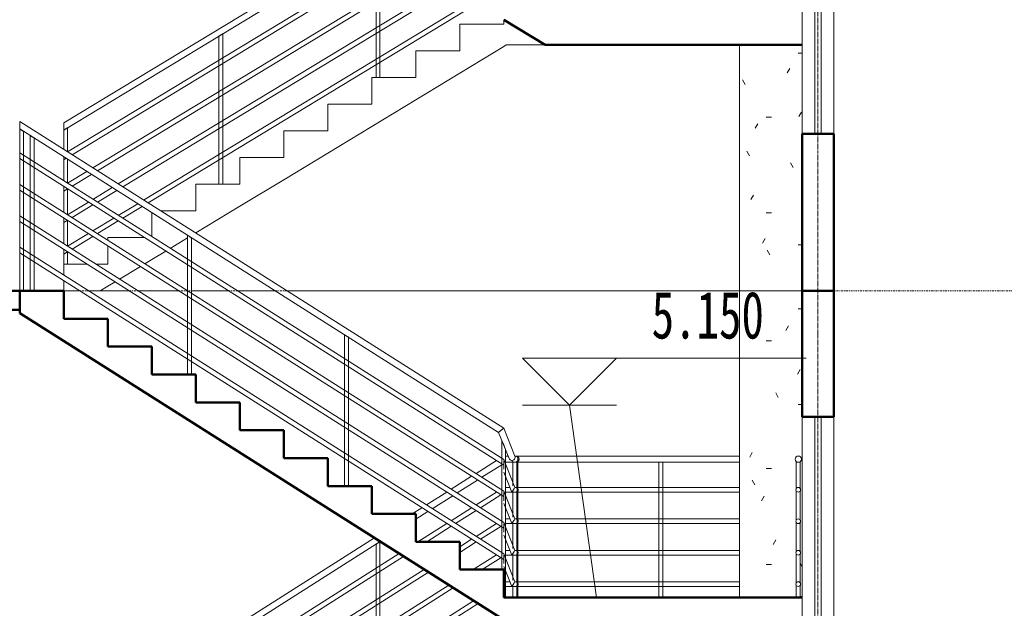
# Model space of a CAD drawing. Header units: millimetres. Extents: x -11855 to 17901, y -4699 to 23503.
# Tile 4 of 9: x 5357 to 11622, y 5081 to 8825. Entities that reach past the tile are written whole.
import ezdxf

# ---------------------------------------------------------------- set-up
doc = ezdxf.new("R2010")
doc.units = ezdxf.units.MM
doc.linetypes.add('中心线', pattern=[30, 12, -6, 6, -6])
doc.linetypes.add('轴网线', pattern=[22.24, 12.7, -3.18, 3.18, -3.18])
for name, color, linetype, lineweight in [('A-FLOR', 192, 'Continuous', 13), ('A-FLOR-HRAL', 11, 'Continuous', 13), ('A-FLOR-LEVL', 51, 'Continuous', 13), ('A-GLAZ', 151, 'Continuous', 13), ('A-WALL', 113, 'Continuous', 13), ('G-ANNO-DIMS', 111, 'Continuous', 13), ('S-COLS', 52, 'Continuous', 13), ('S-GRID', 1, 'Continuous', 13), ('S-STRS', 31, 'Continuous', 13)]:
    doc.layers.add(name, color=color, linetype=linetype, lineweight=lineweight)
doc.styles.add('宋体', font='txt', dxfattribs={"width": 0.7, "height": 300})
pattern_1 = [(0, (1165.16, 10440), (812.8, 203.2), [33.528, -576.072, 33.528, -576.072, -3251.2]), (0, (1165.16, 10440), (812.8, 203.2), [-1219.2, 33.528, -1185.672, 33.528, -576.072, -1422.4]), (0, (1165.16, 10440), (812.8, 203.2), [-3048, 33.528, -372.872, 33.528, -982.472]), (120, (1469.96, 10541.6), (-582.3764, 602.3054), [33.528, -576.072, 33.528, -576.072, -3251.2]), (120, (1469.96, 10541.6), (-582.3764, 602.3054), [-1219.2, 33.528, -1185.672, 33.528, -576.072, -1422.4]), (120, (1469.96, 10541.6), (-582.3764, 602.3054), [-3048, 33.528, -372.872, 33.528, -982.472]), (240, (1571.56, 10948), (-230.4236, -805.5054), [33.528, -576.072, 33.528, -576.072, -3251.2]), (240, (1571.56, 10948), (-230.4236, -805.5054), [-1219.2, 33.528, -1185.672, 33.528, -576.072, -1422.4]), (240, (1571.56, 10948), (-230.4236, -805.5054), [-3048, 33.528, -372.872, 33.528, -982.472])]

# ---------------------------------------------------------------- blocks, each defined once
blk = doc.blocks.new('混凝土 - 矩形 - 柱 - 600x600-344891-1-1剖面图')
at = {"layer": 'S-COLS'}
h = blk.add_hatch(dxfattribs=at)
h.set_pattern_fill('FP_1', color=256, style=0, pattern_type=2)
h.set_pattern_definition(pattern_1)
h.paths.add_polyline_path([(9936.7, 3200), (10336.7, 3200), (10336.7, 4850), (9936.7, 4850), (9936.7, 4200)], flags=0)
h.paths.add_polyline_path([(9936.7, 5150), (10298.8, 5150), (10298.8, 5229), (10296.3, 5235), (10298.8, 5241), (10298.8, 5429), (10296.3, 5435), (10298.8, 5441), (10298.8, 5629), (10296.3, 5635), (10298.8, 5641), (10298.8, 5829), (10296.3, 5835), (10298.8, 5841), (10298.8, 6010), (10323.8, 6010), (10324.9, 5838.4), (10326.3, 5835), (10323.8, 5829), (10323.8, 5641), (10326.3, 5635), (10323.8, 5629), (10323.8, 5441), (10326.3, 5435), (10323.8, 5429), (10323.8, 5241), (10326.3, 5235), (10323.8, 5229), (10323.8, 5150), (10336.7, 5150), (10336.7, 7100), (9936.7, 7100), (9936.7, 5286.2)], flags=0)
h.paths.add_polyline_path([(10311.3, 6010), (10297.1, 6015.9), (10291.3, 6030), (10297.1, 6044.1), (10311.3, 6050), (10325.4, 6044.1), (10331.3, 6030), (10325.4, 6015.9), (10317.5, 6012.6)], flags=0)
for p, q in [((9936.7, 7100), (9936.7, 5150)), ((10336.7, 7100), (9936.7, 7100))]:
    blk.add_line(p, q, dxfattribs=at)
blk = doc.blocks.new('组合窗 - 双层三列_三扇平开_ - 上部单扇 - C2321-350892-1-1剖面图')
at = {"layer": 'A-GLAZ'}
for p, q in [((10336.7, 6300), (10336.7, 4200)), ((10416.7, 6300), (10416.7, 4200)), ((10456.7, 6300), (10456.7, 4200)), ((10536.7, 4200), (10536.7, 6300))]:
    blk.add_line(p, q, dxfattribs=at)
at = {"layer": 'A-GLAZ', "lineweight": 50}
for p, q in [((10536.7, 6300), (10336.7, 6300)), ((10336.7, 4200), (10536.7, 4200))]:
    blk.add_line(p, q, dxfattribs=at)
blk = doc.blocks.new('混凝土 - 矩形 - 柱 - 600x600-357140-1-1剖面图')
at = {"layer": 'S-COLS'}
h = blk.add_hatch(dxfattribs=at)
h.set_pattern_fill('FP_1', color=256, style=0, pattern_type=2)
h.set_pattern_definition(pattern_1)
h.paths.add_polyline_path([(10336.7, 7100), (10336.7, 8665.2), (9936.7, 8665.2), (9936.7, 7100)], flags=0)
h.paths.add_polyline_path([(10311.3, 9825.2), (10297.1, 9831.1), (10291.3, 9845.2), (10297.1, 9859.4), (10311.3, 9865.2), (10325.4, 9859.4), (10331.3, 9845.2), (10325.4, 9831.1), (10317.5, 9827.8)], flags=0)
h.paths.add_polyline_path([(10298.8, 8965.2), (10298.8, 9044.2), (10296.3, 9050.2), (10298.8, 9056.3), (10298.8, 9244.2), (10296.3, 9250.2), (10298.8, 9256.3), (10298.8, 9444.2), (10296.3, 9450.2), (10298.8, 9456.3), (10298.8, 9644.2), (10296.3, 9650.2), (10298.8, 9656.3), (10298.8, 9825.2), (10323.8, 9825.2), (10323.8, 9656.3), (10326.3, 9650.2), (10323.8, 9644.2), (10323.8, 9456.3), (10326.3, 9450.2), (10323.8, 9444.2), (10323.8, 9256.3), (10326.3, 9250.2), (10323.8, 9243.8), (10323.8, 9056.3), (10326.3, 9050.2), (10323.8, 9044.2), (10323.8, 8965.2), (10336.7, 8965.2), (10336.7, 11000), (9936.7, 11000), (9936.7, 8965.2)], flags=0)
for p in [(9936.7, 8665.2), (10336.7, 7100)]:
    blk.add_line(p, (9936.7, 7100), dxfattribs=at)
blk = doc.blocks.new('栏杆扶手 - 25mm-366333-1-1剖面图')
at = {"layer": 'A-FLOR-HRAL'}
for p, q in [((5424.2, 8087.2), (5424.2, 7100)), ((5449.2, 7100), (5449.2, 8071.4))]:
    blk.add_line(p, q, dxfattribs=at)
at = {"layer": 'A-FLOR-HRAL', "flags": 128}
for points in [[(5436.7, 8079.3), (5431.2, 8082.7), (5426.9, 8085.5), (5424.5, 8087)], [(5449.2, 8071.4), (5448.9, 8071.6), (5446.4, 8073.1), (5442.1, 8075.8), (5436.7, 8079.3)]]:
    blk.add_lwpolyline(points, dxfattribs=at)
blk = doc.blocks.new('栏杆扶手 - 25mm-366323-1-1剖面图')
at = {"layer": 'A-FLOR-HRAL'}
for p, q in [((6424.2, 7454.1), (6424.2, 6568.2)), ((6449.2, 6568.2), (6449.2, 7438.3))]:
    blk.add_line(p, q, dxfattribs=at)
at = {"layer": 'A-FLOR-HRAL', "flags": 128}
for points in [[(6436.7, 7446.2), (6431.2, 7449.6), (6426.9, 7452.4), (6424.5, 7453.9)], [(6449.2, 7438.3), (6448.9, 7438.4), (6446.4, 7440), (6442.1, 7442.7), (6436.7, 7446.2)]]:
    blk.add_lwpolyline(points, dxfattribs=at)
blk = doc.blocks.new('栏杆扶手 - 25mm-366321-1-1剖面图')
at = {"layer": 'A-FLOR-HRAL'}
for p, q in [((7424.2, 6821), (7424.2, 5859.1)), ((7449.2, 5859.1), (7449.2, 6805.1))]:
    blk.add_line(p, q, dxfattribs=at)
at = {"layer": 'A-FLOR-HRAL', "flags": 128}
for points in [[(7436.7, 6813), (7431.2, 6816.5), (7426.9, 6819.2), (7424.5, 6820.8)], [(7449.2, 6805.1), (7448.9, 6805.3), (7446.4, 6806.9), (7442.1, 6809.6), (7436.7, 6813)]]:
    blk.add_lwpolyline(points, dxfattribs=at)
blk = doc.blocks.new('栏杆扶手 - 25mm-V24-1-1剖面图')
at = {"layer": 'A-FLOR-HRAL'}
for p, q in [((7624.2, 5488.3), (7624.2, 4618.2)), ((7649.2, 4618.2), (7649.2, 5504.1))]:
    blk.add_line(p, q, dxfattribs=at)
at = {"layer": 'A-FLOR-HRAL', "flags": 128}
for points in [[(7636.7, 5496.2), (7631.2, 5492.7), (7626.9, 5490), (7624.5, 5488.4), (7624.2, 5488.3)], [(7648.9, 5503.9), (7646.4, 5502.4), (7642.1, 5499.6), (7636.7, 5496.2)]]:
    blk.add_lwpolyline(points, dxfattribs=at)
blk = doc.blocks.new('栏杆扶手 - 25mm-367209-1-1剖面图')
at = {"layer": 'A-FLOR-HRAL'}
for p, q in [((8424.2, 6151.5), (8424.2, 5327.3)), ((8449.2, 5150), (8449.2, 6089.6))]:
    blk.add_line(p, q, dxfattribs=at)
at = {"layer": 'A-FLOR-HRAL', "flags": 128}
for points in [[(8436.7, 6120.6), (8431.9, 6132.4), (8427.8, 6142.4), (8425.1, 6149.1), (8424.2, 6151.5)], [(8449.2, 6089.6), (8448.2, 6092), (8445.5, 6098.7), (8441.5, 6108.7), (8436.7, 6120.6)]]:
    blk.add_lwpolyline(points, dxfattribs=at)
blk = doc.blocks.new('栏杆扶手 - 25mm-356164-1-1剖面图')
at = {"layer": 'A-FLOR-HRAL'}
for p, q in [((8495.8, 6010), (8495.8, 5861.1)), ((8520.8, 6010), (8495.9, 6010)), ((8520.8, 5842.5), (8520.8, 6010)), ((8520.8, 6010), (8520.8, 6010)), ((8495.8, 5827.5), (8495.8, 5661.1)), ((8520.8, 5642.5), (8520.8, 5827.5)), ((8495.8, 5627.5), (8495.8, 5461.1)), ((8520.8, 5442.5), (8520.8, 5627.5)), ((8495.8, 5427.5), (8495.8, 5261.1)), ((8520.8, 5242.5), (8520.8, 5427.5)), ((8495.8, 5227.5), (8495.8, 5150)), ((8520.8, 5150), (8520.8, 5227.5))]:
    blk.add_line(p, q, dxfattribs=at)
blk = doc.blocks.new('栏杆扶手 - 25mm-V26-1-1剖面图')
at = {"layer": 'A-FLOR-HRAL'}
for p, q in [((8526.1, 6010), (8521, 6010)), ((8526.1, 5842.2), (8526.1, 6010)), ((8526.1, 5642.2), (8526.1, 5827.8)), ((8526.1, 5442.2), (8526.1, 5627.8)), ((8526.1, 5242.2), (8526.1, 5427.8)), ((8526.1, 5150), (8526.1, 5227.8))]:
    blk.add_line(p, q, dxfattribs=at)
blk = doc.blocks.new('栏杆扶手 - 25mm-366319-1-1剖面图')
at = {"layer": 'A-FLOR-HRAL'}
for p, q in [((5356.7, 8129.9), (5356.7, 7100)), ((5381.7, 7100), (5381.7, 8114.1))]:
    blk.add_line(p, q, dxfattribs=at)
at = {"layer": 'A-FLOR-HRAL', "flags": 128}
for points in [[(5369.2, 8122), (5363.7, 8125.4), (5359.4, 8128.2), (5357, 8129.7)], [(5381.7, 8114.1), (5381.4, 8114.3), (5378.9, 8115.8), (5374.6, 8118.6), (5369.2, 8122)]]:
    blk.add_lwpolyline(points, dxfattribs=at)
blk = doc.blocks.new('栏杆扶手 - 栏杆扶手-367156-1-1剖面图')
at = {"layer": 'A-FLOR-HRAL'}
for p, q in [((8436.7, 6027.3), (5356.7, 7977.3)), ((5356.7, 7941.8), (8436.7, 5991.8)), ((8436.7, 5827.3), (5356.7, 7777.3)), ((5356.7, 7741.8), (8436.7, 5791.8)), ((8436.7, 5627.3), (5356.7, 7577.3)), ((5356.7, 7541.8), (8436.7, 5591.8)), ((8436.7, 5427.3), (5356.7, 7377.3)), ((5356.7, 7341.8), (8436.7, 5391.8)), ((8508.3, 5850), (8436.7, 6027.3)), ((8436.7, 5947.2), (8488.1, 5820)), ((8424.2, 5842.1), (8418.7, 5838.6)), ((8508.3, 5650), (8436.7, 5827.3)), ((8476, 5850), (8449.2, 5850)), ((8523.4, 5850), (8508.3, 5850)), ((8514.1, 5850), (8508.9, 5850)), ((8390.7, 5820.9), (8260.7, 5738.6)), ((8288.8, 5720.9), (8418.1, 5802.7)), ((8449.2, 5820), (8488.1, 5820)), ((8488.1, 5820), (8523.4, 5820)), ((8508.9, 5820), (8514.1, 5820)), ((8232.7, 5720.9), (8102.8, 5638.6)), ((8130.8, 5620.9), (8260.8, 5703.1)), ((8436.7, 5747.2), (8488.1, 5620)), ((8424.2, 5642.1), (8418.7, 5638.6)), ((8476, 5650), (8449.2, 5650)), ((8523.4, 5650), (8508.3, 5650)), ((8514.1, 5650), (8508.9, 5650)), ((8074.8, 5620.9), (7891, 5504.5)), ((7947.1, 5504.5), (8102.8, 5603.1)), ((8390.7, 5620.9), (8260.7, 5538.6)), ((8288.8, 5520.9), (8418.1, 5602.7)), ((8508.3, 5450), (8436.7, 5627.3)), ((8449.2, 5620), (8488.1, 5620)), ((8488.1, 5620), (8523.4, 5620)), ((8508.9, 5620), (8514.1, 5620)), ((8232.7, 5520.9), (8156.7, 5472.7)), ((8436.7, 5547.2), (8488.1, 5420)), ((8156.7, 5437.2), (8260.8, 5503.1)), ((7771.7, 5429), (5636.7, 4077.3)), ((5636.7, 4041.8), (7799.7, 5411.2)), ((8390.7, 5420.9), (8242.8, 5327.3)), ((8298.9, 5327.3), (8418.1, 5402.7)), ((8424.2, 5442.1), (8418.7, 5438.6)), ((8508.3, 5250), (8436.7, 5427.3)), ((8476, 5450), (8449.2, 5450)), ((8449.2, 5420), (8488.1, 5420)), ((8488.1, 5420), (8523.4, 5420)), ((8523.4, 5450), (8508.3, 5450)), ((8514.1, 5450), (8508.9, 5450)), ((8508.9, 5420), (8514.1, 5420)), ((7929.6, 5329), (5636.7, 3877.3)), ((8436.7, 5347.2), (8488.1, 5220)), ((5636.7, 3841.8), (7957.7, 5311.2)), ((8087.6, 5229), (5636.7, 3677.3)), ((5636.7, 3641.8), (8115.6, 5211.2)), ((8476, 5250), (8449.1, 5250)), ((8449.1, 5220), (8488.1, 5220)), ((8488.1, 5220), (8523.4, 5220)), ((8523.4, 5250), (8508.3, 5250)), ((8514.1, 5250), (8508.9, 5250)), ((8508.9, 5220), (8514.1, 5220)), ((8245.5, 5129), (5636.7, 3477.3)), ((5636.7, 3441.8), (8273.6, 5111.2))]:
    blk.add_line(p, q, dxfattribs=at)
at = {"layer": 'A-FLOR-HRAL', "flags": 128}
for points in [[(5356.7, 7959.5), (5356.7, 7964.1), (5356.7, 7968.4), (5356.7, 7972.1), (5356.7, 7974.9), (5356.7, 7976.7), (5356.7, 7977.3)], [(5356.7, 7941.8), (5356.7, 7942.4), (5356.7, 7944.1), (5356.7, 7947), (5356.7, 7950.6), (5356.7, 7954.9), (5356.7, 7959.5)], [(5356.7, 7759.5), (5356.7, 7764.1), (5356.7, 7768.4), (5356.7, 7772.1), (5356.7, 7774.9), (5356.7, 7776.7), (5356.7, 7777.3)], [(5356.7, 7741.8), (5356.7, 7742.4), (5356.7, 7744.1), (5356.7, 7747), (5356.7, 7750.6), (5356.7, 7754.9), (5356.7, 7759.5)], [(5356.7, 7559.5), (5356.7, 7564.1), (5356.7, 7568.4), (5356.7, 7572.1), (5356.7, 7574.9), (5356.7, 7576.7), (5356.7, 7577.3)], [(5356.7, 7541.8), (5356.7, 7542.4), (5356.7, 7544.1), (5356.7, 7547), (5356.7, 7550.6), (5356.7, 7554.9), (5356.7, 7559.5)], [(5356.7, 7359.5), (5356.7, 7364.1), (5356.7, 7368.4), (5356.7, 7372.1), (5356.7, 7374.9), (5356.7, 7376.7), (5356.7, 7377.3)], [(5356.7, 7341.8), (5356.7, 7342.4), (5356.7, 7344.1), (5356.7, 7347), (5356.7, 7350.6), (5356.7, 7354.9), (5356.7, 7359.5)], [(8436.7, 6018.4), (8436.7, 6014.1), (8436.7, 6009.5)], [(8436.7, 6009.5), (8436.7, 6004.9), (8436.7, 6003.6)], [(8436.7, 5987.3), (8436.7, 5997.6), (8436.7, 6002.8)], [(8436.7, 5965.4), (8436.7, 5967.2), (8436.7, 5976.9), (8436.7, 5987.3)], [(8523.9, 5835), (8523.9, 5838.9), (8523.8, 5842.5), (8523.7, 5845.6), (8523.6, 5848), (8523.5, 5849.5), (8523.4, 5850), (8523.2, 5849.5), (8523.1, 5848), (8523, 5845.6), (8522.9, 5842.5), (8522.8, 5838.9), (8522.8, 5835)], [(8522.8, 5835), (8522.8, 5831.1), (8522.9, 5827.5), (8523, 5824.4), (8523.1, 5822), (8523.2, 5820.5), (8523.4, 5820), (8523.5, 5820.5), (8523.6, 5822), (8523.7, 5824.4), (8523.8, 5827.5), (8523.9, 5831.1), (8523.9, 5835)], [(8523.9, 5835), (8523.4, 5838.9), (8523, 5840.1)], [(8523, 5829.9), (8523.4, 5831.1), (8523.9, 5835)], [(8526.2, 5843.9), (8527.1, 5842.5), (8528.6, 5838.9), (8529.1, 5835)], [(8529.1, 5835), (8528.6, 5831.1), (8527.1, 5827.5), (8526.2, 5826.1)], [(8436.7, 5818.4), (8436.7, 5814.1), (8436.7, 5809.5)], [(8436.7, 5809.5), (8436.7, 5804.9), (8436.7, 5803.6)], [(8436.7, 5787.3), (8436.7, 5797.6), (8436.7, 5802.8)], [(8436.7, 5765.4), (8436.7, 5767.2), (8436.7, 5776.9), (8436.7, 5787.3)], [(8523.9, 5635), (8523.9, 5638.9), (8523.8, 5642.5), (8523.7, 5645.6), (8523.6, 5648), (8523.5, 5649.5), (8523.4, 5650), (8523.2, 5649.5), (8523.1, 5648), (8523, 5645.6), (8522.9, 5642.5), (8522.8, 5638.9), (8522.8, 5635)], [(8523.9, 5635), (8523.4, 5638.9), (8523, 5640.1)], [(8526.2, 5643.9), (8527.1, 5642.5), (8528.6, 5638.9), (8529.1, 5635)], [(8436.7, 5618.4), (8436.7, 5614.1), (8436.7, 5609.5)], [(8436.7, 5609.5), (8436.7, 5604.9), (8436.7, 5603.6)], [(8436.7, 5587.3), (8436.7, 5597.6), (8436.7, 5602.8)], [(8436.7, 5565.9), (8436.7, 5567.2), (8436.7, 5576.9), (8436.7, 5587.3)], [(8522.8, 5635), (8522.8, 5631.1), (8522.9, 5627.5), (8523, 5624.4), (8523.1, 5622), (8523.2, 5620.5), (8523.4, 5620), (8523.5, 5620.5), (8523.6, 5622), (8523.7, 5624.4), (8523.8, 5627.5), (8523.9, 5631.1), (8523.9, 5635)], [(8523, 5629.9), (8523.4, 5631.1), (8523.9, 5635)], [(8529.1, 5635), (8528.6, 5631.1), (8527.1, 5627.5), (8526.2, 5626.1)], [(8436.7, 5418.4), (8436.7, 5414.1), (8436.7, 5409.5)], [(8436.7, 5409.5), (8436.7, 5404.9), (8436.7, 5403.6)], [(8436.7, 5387.3), (8436.7, 5397.6), (8436.7, 5402.8)], [(8523.9, 5435), (8523.9, 5438.9), (8523.8, 5442.5), (8523.7, 5445.6), (8523.6, 5448), (8523.5, 5449.5), (8523.4, 5450), (8523.2, 5449.5), (8523.1, 5448), (8523, 5445.6), (8522.9, 5442.5), (8522.8, 5438.9), (8522.8, 5435)], [(8522.8, 5435), (8522.8, 5431.1), (8522.9, 5427.5), (8523, 5424.4), (8523.1, 5422), (8523.2, 5420.5), (8523.4, 5420), (8523.5, 5420.5), (8523.6, 5422), (8523.7, 5424.4), (8523.8, 5427.5), (8523.9, 5431.1), (8523.9, 5435)], [(8523.9, 5435), (8523.4, 5438.9), (8523, 5440.1)], [(8523, 5429.9), (8523.4, 5431.1), (8523.9, 5435)], [(8526.2, 5443.9), (8527.1, 5442.5), (8528.6, 5438.9), (8529.1, 5435)], [(8529.1, 5435), (8528.6, 5431.1), (8527.1, 5427.5), (8526.2, 5426.1)], [(8436.7, 5365.7), (8436.7, 5367.2), (8436.7, 5376.9), (8436.7, 5387.3)], [(8523.9, 5235), (8523.9, 5238.9), (8523.8, 5242.5), (8523.7, 5245.6), (8523.6, 5248), (8523.5, 5249.5), (8523.4, 5250), (8523.2, 5249.5), (8523.1, 5248), (8523, 5245.6), (8522.9, 5242.5), (8522.8, 5238.9), (8522.8, 5235)], [(8522.8, 5235), (8522.8, 5231.1), (8522.9, 5227.5), (8523, 5224.4), (8523.1, 5222), (8523.2, 5220.5), (8523.4, 5220), (8523.5, 5220.5), (8523.6, 5222), (8523.7, 5224.4), (8523.8, 5227.5), (8523.9, 5231.1), (8523.9, 5235)], [(8523.9, 5235), (8523.4, 5238.9), (8523, 5240.1)], [(8523, 5229.9), (8523.4, 5231.1), (8523.9, 5235)], [(8529.1, 5235), (8528.6, 5231.1), (8527.1, 5227.5), (8526.1, 5225.9)], [(8526.2, 5243.9), (8527.1, 5242.5), (8528.6, 5238.9), (8529.1, 5235)]]:
    blk.add_lwpolyline(points, dxfattribs=at)
at = {"layer": 'A-FLOR-HRAL'}
for points, knots in [([(8498.2, 5835), (8497.3, 5833.7), (8496, 5831.7), (8494.3, 5829.2), (8493.2, 5827.5), (8492.1, 5825.8), (8491.1, 5824.4), (8490.2, 5823.1), (8489.2, 5821.6), (8488.3, 5820.3), (8488.1, 5820), (8488.1, 5820)], [0, 0, 0, 0, 0.0833333, 0.125, 0.1666667, 0.2083333, 0.25, 0.2916667, 0.3333333, 0.4166667, 0.5, 0.5, 0.5, 0.5]), ([(8505.4, 5845.6), (8505.1, 5845.1), (8504.4, 5844.2), (8503.3, 5842.5), (8502.1, 5840.8), (8500.4, 5838.3), (8499.1, 5836.3), (8498.2, 5835)], [0.75, 0.75, 0.75, 0.75, 0.7916667, 0.8333333, 0.875, 0.9166667, 1, 1, 1, 1]), ([(8505.4, 5645.6), (8505.1, 5645.1), (8504.4, 5644.2), (8503.3, 5642.5), (8502.1, 5640.8), (8500.4, 5638.3), (8499.1, 5636.3), (8498.2, 5635)], [0.75, 0.75, 0.75, 0.75, 0.7916667, 0.8333333, 0.875, 0.9166667, 1, 1, 1, 1]), ([(8498.2, 5635), (8497.3, 5633.7), (8496, 5631.7), (8494.3, 5629.2), (8493.2, 5627.5), (8492.1, 5625.8), (8491.1, 5624.4), (8490.2, 5623.1), (8489.2, 5621.6), (8488.3, 5620.3), (8488.1, 5620), (8488.1, 5620)], [0, 0, 0, 0, 0.0833333, 0.125, 0.1666667, 0.2083333, 0.25, 0.2916667, 0.3333333, 0.4166667, 0.5, 0.5, 0.5, 0.5]), ([(8498.2, 5435), (8497.3, 5433.7), (8496, 5431.7), (8494.3, 5429.2), (8493.2, 5427.5), (8492.1, 5425.8), (8491.1, 5424.4), (8490.2, 5423.1), (8489.2, 5421.6), (8488.3, 5420.3), (8488.1, 5420), (8488.1, 5420)], [0, 0, 0, 0, 0.0833333, 0.125, 0.1666667, 0.2083333, 0.25, 0.2916667, 0.3333333, 0.4166667, 0.5, 0.5, 0.5, 0.5]), ([(8505.4, 5445.6), (8505.1, 5445.1), (8504.4, 5444.2), (8503.3, 5442.5), (8502.1, 5440.8), (8500.4, 5438.3), (8499.1, 5436.3), (8498.2, 5435)], [0.75, 0.75, 0.75, 0.75, 0.7916667, 0.8333333, 0.875, 0.9166667, 1, 1, 1, 1]), ([(8498.2, 5235), (8497.3, 5233.7), (8496, 5231.7), (8494.3, 5229.2), (8493.2, 5227.5), (8492.1, 5225.8), (8491.1, 5224.4), (8490.2, 5223.1), (8489.2, 5221.6), (8488.3, 5220.3), (8488.1, 5220), (8488.1, 5220)], [0, 0, 0, 0, 0.0833333, 0.125, 0.1666667, 0.2083333, 0.25, 0.2916667, 0.3333333, 0.4166667, 0.5, 0.5, 0.5, 0.5]), ([(8505.4, 5245.6), (8505.1, 5245.1), (8504.4, 5244.2), (8503.3, 5242.5), (8502.1, 5240.8), (8500.4, 5238.3), (8499.1, 5236.3), (8498.2, 5235)], [0.75, 0.75, 0.75, 0.75, 0.7916667, 0.8333333, 0.875, 0.9166667, 1, 1, 1, 1])]:
    blk.add_open_spline(points, degree=3, knots=knots, dxfattribs=at)
for name in ['栏杆扶手 - 25mm-366319-1-1剖面图', '栏杆扶手 - 25mm-366333-1-1剖面图', '栏杆扶手 - 25mm-366323-1-1剖面图', '栏杆扶手 - 25mm-366321-1-1剖面图', '栏杆扶手 - 25mm-367209-1-1剖面图', '栏杆扶手 - 25mm-356164-1-1剖面图', '栏杆扶手 - 25mm-V26-1-1剖面图', '栏杆扶手 - 25mm-V24-1-1剖面图']:
    blk.add_blockref(name, (0, 0))
blk = doc.blocks.new('栏杆扶手 - 25mm-V27-1-1剖面图')
at = {"layer": 'A-FLOR-HRAL'}
for p, q in [((5636.7, 4077.3), (5636.7, 4229.9)), ((5661.4, 4245.6), (5661.4, 4245.6)), ((5661.7, 4245.8), (5661.7, 4093.1)), ((5636.7, 3877.3), (5636.7, 4041.8)), ((5661.7, 4057.6), (5661.7, 3893.1)), ((5636.7, 3677.3), (5636.7, 3841.8)), ((5661.7, 3857.6), (5661.7, 3693.1)), ((5636.7, 3477.3), (5636.7, 3641.8)), ((5661.7, 3657.6), (5661.7, 3493.1)), ((5661.7, 3457.6), (5661.7, 3377.3)), ((5636.7, 3377.3), (5636.7, 3441.8))]:
    blk.add_line(p, q, dxfattribs=at)
blk = doc.blocks.new('栏杆扶手 - 25mm-V28-1-1剖面图')
at = {"layer": 'A-FLOR-HRAL'}
for p, q in [((6624.2, 4702.3), (6624.2, 4855.1)), ((6648.9, 4870.8), (6648.9, 4870.8)), ((6649.2, 4871), (6649.2, 4718.1)), ((6624.2, 4502.3), (6624.2, 4667)), ((6649.2, 4682.8), (6649.2, 4518.1)), ((6624.2, 4302.3), (6624.2, 4467)), ((6649.2, 4482.8), (6649.2, 4318.1)), ((6624.2, 4102.3), (6624.2, 4267)), ((6649.2, 4282.8), (6649.2, 4118.1)), ((6649.2, 4082.8), (6649.2, 3909.1)), ((6624.2, 3909.1), (6624.2, 4067))]:
    blk.add_line(p, q, dxfattribs=at)
blk = doc.blocks.new('栏杆扶手 - 25mm-V29-1-1剖面图')
at = {"layer": 'A-FLOR-HRAL'}
for p, q in [((7624.2, 5335.6), (7624.2, 5488.2)), ((7648.9, 5503.9), (7648.9, 5503.9)), ((7649.2, 5504.1), (7649.2, 5351.4)), ((7624.2, 5135.6), (7624.2, 5300.3)), ((7649.2, 5316.1), (7649.2, 5151.4)), ((7624.2, 4935.6), (7624.2, 5100.3)), ((7649.2, 5116.1), (7649.2, 4951.4)), ((7624.2, 4735.6), (7624.2, 4900.3)), ((7649.2, 4916.1), (7649.2, 4751.4)), ((7624.2, 4618.2), (7624.2, 4700.3)), ((7649.2, 4716.1), (7649.2, 4618.2))]:
    blk.add_line(p, q, dxfattribs=at)
blk = doc.blocks.new('栏杆扶手 - 25mm-V30-1-1剖面图')
at = {"layer": 'A-FLOR-HRAL'}
for p, q in [((9424.2, 5150), (9424.2, 6010)), ((9424.2, 6010), (9436.7, 6010)), ((9436.7, 6010), (9449.2, 6010)), ((9449.2, 6010), (9449.2, 5150))]:
    blk.add_line(p, q, dxfattribs=at)
blk = doc.blocks.new('栏杆扶手 - 25mm-V31-1-1剖面图')
at = {"layer": 'A-FLOR-HRAL'}
for p, q in [((10298.8, 5841), (10298.8, 6010)), ((10298.8, 6010), (10323.8, 6010)), ((10323.8, 6010), (10323.8, 5841)), ((10298.8, 5641), (10298.8, 5829)), ((10323.8, 5829), (10323.8, 5641)), ((10298.8, 5441), (10298.8, 5629)), ((10323.8, 5629), (10323.8, 5441)), ((10298.8, 5241), (10298.8, 5429)), ((10323.8, 5429), (10323.8, 5241)), ((10298.8, 5150), (10298.8, 5229)), ((10323.8, 5229), (10323.8, 5150))]:
    blk.add_line(p, q, dxfattribs=at)
blk = doc.blocks.new('栏杆扶手 - 栏杆扶手-367160-1-1剖面图')
at = {"layer": 'A-FLOR-HRAL'}
for p, q in [((9936.7, 6050), (8513.6, 6050)), ((8526.1, 6010), (9936.7, 6010)), ((9936.7, 5850), (8526.1, 5850)), ((8526.1, 5820), (9936.7, 5820)), ((9936.7, 5650), (8526.1, 5650)), ((8526.1, 5620), (9936.7, 5620)), ((9936.7, 5450), (8526.1, 5450)), ((8526.1, 5420), (9936.7, 5420)), ((9936.7, 5250), (8525.9, 5250)), ((8526, 5220), (9936.7, 5220))]:
    blk.add_line(p, q, dxfattribs=at)
at = {"layer": 'A-FLOR-HRAL', "lineweight": 18}
for centre, radius, start, end in [((10311.3, 6030), 20, 0, 180), ((10311.3, 6030), 20, 180, 0), ((10311.3, 5835), 15, 0, 180), ((10311.3, 5835), 15, 180, 0), ((10311.3, 5635), 15, 0, 180), ((10311.3, 5635), 15, 180, 0), ((10311.3, 5435), 15, 0, 180), ((10311.3, 5435), 15, 180, 0), ((10311.3, 5235), 15, 0, 180), ((10311.3, 5235), 15, 180, 0)]:
    blk.add_arc(centre, radius, start, end, dxfattribs=at)
for name in ['栏杆扶手 - 25mm-V30-1-1剖面图', '栏杆扶手 - 25mm-V31-1-1剖面图', '栏杆扶手 - 25mm-V29-1-1剖面图', '栏杆扶手 - 25mm-V28-1-1剖面图', '栏杆扶手 - 25mm-V27-1-1剖面图']:
    blk.add_blockref(name, (0, 0))
blk = doc.blocks.new('顶部扶栏类型 - 顶部扶栏_内部_-367174-1-1剖面图')
at = {"layer": 'A-FLOR-HRAL'}
for p, q in [((8436.7, 6227.3), (5356.7, 8177.3)), ((5356.7, 8129.9), (8404.4, 6200.4)), ((8508.3, 6050), (8436.7, 6227.3)), ((8404.4, 6200.4), (8471.7, 6033.8)), ((8390.7, 6020.9), (8260.7, 5938.6)), ((8424.2, 6042.1), (8418.7, 6038.6)), ((8465.3, 6050), (8449.2, 6050)), ((8513.6, 6050), (8508.3, 6050)), ((8513.6, 6050), (8508.3, 6050)), ((8298.1, 5915), (8424.2, 5994.7)), ((8449.2, 6010), (8495.9, 6010)), ((8507.1, 6010), (8513.6, 6010)), ((8232.7, 5920.9), (8102.8, 5838.6)), ((8140.2, 5814.9), (8270.1, 5897.2)), ((8074.8, 5820.9), (7944.8, 5738.6)), ((7982.2, 5714.9), (8112.2, 5797.2)), ((7916.8, 5720.9), (7855.1, 5681.8)), ((7876.7, 5648.1), (7954.2, 5697.2)), ((7613.7, 5529), (5636.7, 4277.3)), ((5636.7, 4229.9), (7651.1, 5505.3))]:
    blk.add_line(p, q, dxfattribs=at)
at = {"layer": 'A-FLOR-HRAL', "flags": 128}
for points in [[(5356.7, 8153.6), (5356.7, 8159.7), (5356.7, 8165.4), (5356.7, 8170.3), (5356.7, 8174.1), (5356.7, 8176.5), (5356.7, 8177.3)], [(5356.7, 8129.9), (5356.7, 8130.7), (5356.7, 8133.1), (5356.7, 8136.9), (5356.7, 8141.8), (5356.7, 8147.5), (5356.7, 8153.6)], [(8497.4, 6023.6), (8492.4, 6022.1), (8487.3, 6022), (8482.3, 6023.3), (8477.9, 6025.8), (8474.3, 6029.4), (8471.7, 6033.8)], [(8489.2, 6022.4), (8490.3, 6020), (8493.3, 6015.9), (8497.3, 6012.7), (8502, 6010.7), (8507.1, 6010), (8512.2, 6010.7), (8517, 6012.7), (8521.2, 6015.9), (8524.5, 6020), (8526.6, 6024.8), (8527.4, 6030)], [(8508.3, 6050), (8509.6, 6045), (8509.6, 6039.8), (8508.2, 6034.7), (8505.6, 6030.1), (8501.9, 6026.3), (8497.4, 6023.6)], [(8527.4, 6030), (8526.9, 6035.2), (8525.1, 6040), (8522.1, 6044.1), (8518.1, 6047.3), (8513.4, 6049.3), (8508.3, 6050)]]:
    blk.add_lwpolyline(points, dxfattribs=at)
at = {"layer": 'A-FLOR-HRAL'}
blk.add_open_spline([(8420.5, 6213.8), (8419.1, 6212.6), (8416.3, 6210.3), (8412.4, 6207), (8409, 6204.2), (8406.4, 6202), (8404.8, 6200.7), (8404.4, 6200.4), (8404.4, 6200.4)], degree=3, dxfattribs=at)
for points, knots in [([(8436.7, 6227.3), (8436.7, 6227.3), (8435.5, 6226.3), (8432.1, 6223.4), (8428.7, 6220.6), (8424.8, 6217.3), (8421.9, 6215), (8420.5, 6213.8)], [0.5, 0.5, 0.5, 0.5, 0.6666667, 0.75, 0.8333333, 0.9166667, 1, 1, 1, 1]), ([(8534.3, 6030), (8534.3, 6028.3), (8534, 6025.6), (8532.8, 6022.3), (8531.6, 6020), (8530.3, 6018.2), (8529.2, 6016.8), (8528, 6015.5), (8526.3, 6014.1), (8524.4, 6012.9), (8522.8, 6012), (8521.5, 6011.5), (8520.3, 6011), (8519, 6010.7), (8517.7, 6010.4), (8516.3, 6010.2), (8515, 6010), (8513.6, 6010), (8512.3, 6010), (8511.1, 6010.1), (8510.5, 6010.2), (8510.2, 6010.3)], [0, 0, 0, 0, 0.0833333, 0.125, 0.1666667, 0.2083333, 0.2291667, 0.25, 0.2916667, 0.3333333, 0.3541667, 0.375, 0.3958333, 0.4166667, 0.4375, 0.4583333, 0.4791667, 0.5, 0.5208333, 0.5416667, 0.5519899, 0.5519899, 0.5519899, 0.5519899]), ([(8510.9, 6049.8), (8510.9, 6049.8), (8511.4, 6049.9), (8512.3, 6050), (8513.6, 6050), (8515, 6050), (8516.3, 6049.8), (8517.7, 6049.6), (8519, 6049.3), (8520.3, 6049), (8521.5, 6048.5), (8522.8, 6048), (8524, 6047.3), (8525.1, 6046.6), (8526.6, 6045.6), (8528, 6044.5), (8529.2, 6043.2), (8530.3, 6041.8), (8531.6, 6040), (8532.8, 6037.7), (8534, 6034.4), (8534.3, 6031.7), (8534.3, 6030)], [0.4579857, 0.4579857, 0.4579857, 0.4579857, 0.4583333, 0.4791667, 0.5, 0.5208333, 0.5416667, 0.5625, 0.5833333, 0.6041667, 0.625, 0.6458333, 0.6666667, 0.6875, 0.7083333, 0.75, 0.7708333, 0.7916667, 0.8333333, 0.875, 0.9166667, 1, 1, 1, 1])]:
    blk.add_open_spline(points, degree=3, knots=knots, dxfattribs=at)
blk = doc.blocks.new('栏杆扶手 - 25mm-V32-1-1剖面图')
at = {"layer": 'A-FLOR-HRAL'}
for p, q in [((7624.2, 9317), (7624.2, 8456.5)), ((7649.2, 8456.5), (7649.2, 9301.8))]:
    blk.add_line(p, q, dxfattribs=at)
blk = doc.blocks.new('栏杆扶手 - 25mm-V33-1-1剖面图')
at = {"layer": 'A-FLOR-HRAL'}
for p, q in [((6624.2, 8720.8), (6624.2, 7778.3)), ((6649.2, 7778.3), (6649.2, 8736))]:
    blk.add_line(p, q, dxfattribs=at)
at = {"layer": 'A-FLOR-HRAL', "flags": 128}
for points in [[(6636.7, 8728.4), (6631.2, 8725.1), (6626.9, 8722.5), (6624.5, 8721), (6624.2, 8720.8)], [(6648.9, 8735.8), (6646.4, 8734.3), (6642.1, 8731.7), (6636.7, 8728.4)]]:
    blk.add_lwpolyline(points, dxfattribs=at)
blk = doc.blocks.new('栏杆扶手 - 25mm-366821-1-1剖面图')
at = {"layer": 'A-FLOR-HRAL'}
for p, q in [((5636.7, 8122.8), (5636.7, 8000)), ((5661.7, 7984.2), (5661.7, 8137.9)), ((5636.7, 7952.7), (5636.7, 7800)), ((5661.7, 7784.2), (5661.7, 7936.9)), ((5636.7, 7764.5), (5636.7, 7600)), ((5661.7, 7584.2), (5661.7, 7748.7)), ((5636.7, 7564.5), (5636.7, 7400)), ((5661.7, 7384.2), (5661.7, 7548.7)), ((5636.7, 7364.5), (5636.7, 7269.6)), ((5661.7, 7269.6), (5661.7, 7348.7))]:
    blk.add_line(p, q, dxfattribs=at)
at = {"layer": 'A-FLOR-HRAL', "flags": 128}
for points in [[(5649.2, 8130.4), (5643.7, 8127.1), (5639.4, 8124.5), (5637, 8123), (5636.7, 8122.8)], [(5661.4, 8137.8), (5658.9, 8136.3), (5654.6, 8133.7), (5649.2, 8130.4)]]:
    blk.add_lwpolyline(points, dxfattribs=at)
blk = doc.blocks.new('栏杆扶手 - 栏杆扶手-367274-1-1剖面图')
at = {"layer": 'A-FLOR-HRAL'}
for p, q in [((7742.9, 9245.1), (5661.2, 7984.4)), ((5689.6, 7966.5), (7771.9, 9227.5)), ((7908, 9145.1), (5822.7, 7882.2)), ((5851, 7864.3), (7937, 9127.5)), ((8073.2, 9045.1), (5984.2, 7780)), ((6012.5, 7762.1), (8102.1, 9027.5)), ((8238.3, 8945.1), (6145.6, 7677.8)), ((6173.9, 7659.9), (8267.2, 8927.5)), ((5636.7, 7934.5), (5651.4, 7943.4)), ((5784.6, 7859.1), (5661.2, 7784.4)), ((5689.6, 7766.5), (5812.9, 7841.2)), ((5636.7, 7734.5), (5660.9, 7749.2)), ((5946.1, 7756.9), (5822.7, 7682.2)), ((5851, 7664.3), (5974.4, 7739)), ((5794.1, 7664.9), (5661.2, 7584.4)), ((5689.6, 7566.5), (5822.4, 7647)), ((6107.6, 7654.7), (5984.2, 7580)), ((6012.5, 7562.1), (6135.9, 7636.8)), ((5636.7, 7534.5), (5660.9, 7549.2)), ((5955.6, 7562.7), (5822.7, 7482.2)), ((5851, 7464.3), (5983.9, 7544.8)), ((5794.1, 7464.9), (5661.2, 7384.4)), ((5689.6, 7366.5), (5822.4, 7447)), ((5636.7, 7334.5), (5660.9, 7349.2))]:
    blk.add_line(p, q, dxfattribs=at)
at = {"layer": 'A-FLOR-HRAL', "flags": 128}
for points in [[(5636.7, 7934.5), (5636.7, 7935.1), (5636.7, 7936.8), (5636.7, 7939.6), (5636.7, 7943.3), (5636.7, 7947.5), (5636.7, 7952)], [(5636.7, 7752), (5636.7, 7756.6), (5636.7, 7760.8), (5636.7, 7764.4)], [(5636.7, 7734.5), (5636.7, 7735.1), (5636.7, 7736.8), (5636.7, 7739.6), (5636.7, 7743.3), (5636.7, 7747.5), (5636.7, 7752)], [(5636.7, 7552), (5636.7, 7556.6), (5636.7, 7560.8), (5636.7, 7564.4)], [(5636.7, 7534.5), (5636.7, 7535.1), (5636.7, 7536.8), (5636.7, 7539.6), (5636.7, 7543.3), (5636.7, 7547.5), (5636.7, 7552)], [(5636.7, 7352), (5636.7, 7356.6), (5636.7, 7360.8), (5636.7, 7364.4)], [(5636.7, 7334.5), (5636.7, 7335.1), (5636.7, 7336.8), (5636.7, 7339.6), (5636.7, 7343.3), (5636.7, 7347.5), (5636.7, 7352)]]:
    blk.add_lwpolyline(points, dxfattribs=at)
for name in ['栏杆扶手 - 25mm-V32-1-1剖面图', '栏杆扶手 - 25mm-V33-1-1剖面图', '栏杆扶手 - 25mm-366821-1-1剖面图']:
    blk.add_blockref(name, (0, 0))
blk = doc.blocks.new('栏杆扶手 - 25mm-V36-1-1剖面图')
at = {"layer": 'A-FLOR-HRAL'}
for p, q in [((5636.7, 8000), (5636.7, 8122.8)), ((5661.4, 8137.8), (5661.4, 8137.8)), ((5661.7, 8137.9), (5661.7, 7984.7)), ((5636.7, 7800), (5636.7, 7934.5)), ((5661.7, 7936.9), (5661.7, 7784.7)), ((5636.7, 7600), (5636.7, 7734.5)), ((5661.7, 7748.7), (5661.7, 7584.7)), ((5636.7, 7400), (5636.7, 7534.5)), ((5661.7, 7548.7), (5661.7, 7384.7)), ((5636.7, 7269.6), (5636.7, 7334.5)), ((5661.7, 7348.7), (5661.7, 7269.6))]:
    blk.add_line(p, q, dxfattribs=at)
blk = doc.blocks.new('栏杆扶手 - 25mm-V37-1-1剖面图')
at = {"layer": 'A-FLOR-HRAL'}
for p, q in [((6624.2, 8567.4), (6624.2, 8720.8)), ((6648.9, 8735.8), (6648.9, 8735.8)), ((6649.2, 8736), (6649.2, 8582.5)), ((6624.2, 8367.4), (6624.2, 8532.5)), ((6649.2, 8547.7), (6649.2, 8382.5)), ((6649.2, 8347.7), (6649.2, 8182.5)), ((6624.2, 8167.4), (6624.2, 8332.5)), ((6649.2, 8147.7), (6649.2, 7982.5)), ((6624.2, 7967.4), (6624.2, 8132.5)), ((6624.2, 7778.3), (6624.2, 7932.5)), ((6649.2, 7947.7), (6649.2, 7778.3))]:
    blk.add_line(p, q, dxfattribs=at)
blk = doc.blocks.new('栏杆扶手 - 25mm-V38-1-1剖面图')
at = {"layer": 'A-FLOR-HRAL'}
for p, q in [((7624.2, 9173.2), (7624.2, 9317)), ((7649.2, 9301.8), (7649.2, 9188.3)), ((7649.2, 9153.4), (7649.2, 8988.3)), ((7624.2, 8973.2), (7624.2, 9138.3)), ((7624.2, 8773.2), (7624.2, 8938.3)), ((7649.2, 8953.4), (7649.2, 8788.3)), ((7624.2, 8573.2), (7624.2, 8738.3)), ((7649.2, 8753.4), (7649.2, 8588.3)), ((7624.2, 8456.5), (7624.2, 8538.3)), ((7649.2, 8553.4), (7649.2, 8456.5))]:
    blk.add_line(p, q, dxfattribs=at)
blk = doc.blocks.new('栏杆扶手 - 25mm-V39-1-1剖面图')
at = {"layer": 'A-FLOR-HRAL'}
for p, q in [((10298.8, 9656.3), (10298.8, 9825.2)), ((10298.8, 9825.2), (10323.8, 9825.2)), ((10323.8, 9825.2), (10323.8, 9656.3)), ((10298.8, 9456.3), (10298.8, 9644.2)), ((10323.8, 9644.2), (10323.8, 9456.3)), ((10298.8, 9256.3), (10298.8, 9444.2)), ((10323.8, 9444.2), (10323.8, 9256.3)), ((10298.8, 9056.3), (10298.8, 9243.8)), ((10323.8, 9243.8), (10323.8, 9056.3)), ((10298.8, 8965.2), (10298.8, 9044.2)), ((10323.8, 9044.2), (10323.8, 8965.2))]:
    blk.add_line(p, q, dxfattribs=at)
blk = doc.blocks.new('栏杆扶手 - 栏杆扶手-367278-1-1剖面图')
at = {"layer": 'A-FLOR-HRAL'}
for p, q in [((9936.7, 9865.2), (8513.6, 9865.2)), ((8526.1, 9825.2), (9936.7, 9825.2)), ((9936.7, 9665.2), (8526.1, 9665.2)), ((8526.1, 9635.2), (9936.7, 9635.2)), ((9936.7, 9465.2), (8526.1, 9465.2)), ((8526.1, 9435.2), (9936.7, 9435.2)), ((9936.7, 9265.2), (8526.1, 9265.2)), ((8526.1, 9235.2), (9936.7, 9235.2)), ((9936.7, 9065.2), (8525.9, 9065.2)), ((8526, 9035.2), (9936.7, 9035.2))]:
    blk.add_line(p, q, dxfattribs=at)
at = {"layer": 'A-FLOR-HRAL', "lineweight": 18}
for centre, radius, start, end in [((10311.3, 9845.2), 20, 0, 180), ((10311.3, 9845.2), 20, 180, 0), ((10311.3, 9650.2), 15, 0, 180), ((10311.3, 9650.2), 15, 180, 0), ((10311.3, 9450.2), 15, 0, 180), ((10311.3, 9450.2), 15, 180, 0), ((10311.3, 9250.2), 15, 0, 180), ((10311.3, 9250.2), 15, 180, 0), ((10311.3, 9050.2), 15, 0, 180), ((10311.3, 9050.2), 15, 180, 0)]:
    blk.add_arc(centre, radius, start, end, dxfattribs=at)
for name, p in [('栏杆扶手 - 25mm-V30-1-1剖面图', (0, 3815.2)), ('栏杆扶手 - 25mm-V39-1-1剖面图', (0, 0)), ('栏杆扶手 - 25mm-V38-1-1剖面图', (0, 0)), ('栏杆扶手 - 25mm-V37-1-1剖面图', (0, 0)), ('栏杆扶手 - 25mm-V36-1-1剖面图', (0, 0))]:
    blk.add_blockref(name, p)
blk = doc.blocks.new('顶部扶栏类型 - 顶部扶栏_内部_-367292-1-1剖面图')
at = {"layer": 'A-FLOR-HRAL'}
for p, q in [((7577.8, 9345.1), (5636.7, 8169.6)), ((5636.7, 8122.8), (7616.4, 9321.7))]:
    blk.add_line(p, q, dxfattribs=at)
at = {"layer": 'A-FLOR-HRAL', "flags": 128}
for points in [[(5636.7, 8146.2), (5636.7, 8152.2), (5636.7, 8157.9), (5636.7, 8162.7), (5636.7, 8166.4), (5636.7, 8168.8), (5636.7, 8169.6)], [(5636.7, 8122.8), (5636.7, 8123.6), (5636.7, 8125.9), (5636.7, 8129.7), (5636.7, 8134.5), (5636.7, 8140.1), (5636.7, 8146.2)]]:
    blk.add_lwpolyline(points, dxfattribs=at)
blk = doc.blocks.new('高程点 - 高程点-103621-1-1剖面图')
at = {"layer": 'G-ANNO-DIMS'}
for p, q in [((10362, 6672.8), (8557.1, 6672.8)), ((8855.8, 6374.1), (8557.1, 6672.8)), ((8855.8, 6374.1), (9154.4, 6672.8)), ((9154.4, 6374.1), (8557.1, 6374.1))]:
    blk.add_line(p, q, dxfattribs=at)

msp = doc.modelspace()

# ---------------------------------------------------------------- linework, layer by layer
at = {"layer": 'A-FLOR', "lineweight": 50}
for p, q in [((5356.7, 7100), (3436.7, 7100)), ((5356.7, 6980), (5356.7, 7100)), ((3436.7, 6980), (5356.7, 6980))]:
    msp.add_line(p, q, dxfattribs=at)
at = {"layer": 'A-FLOR-LEVL', "linetype": '中心线'}
msp.add_line((-11855.2, 7100), (15055.4, 7100), dxfattribs=at)
at = {"layer": 'A-WALL', "lineweight": 50}
for p, q in [((10336.7, 8100), (10336.7, 6300)), ((10536.7, 6300), (10536.7, 8100)), ((10536.7, 7100), (10336.7, 7100))]:
    msp.add_line(p, q, dxfattribs=at)
at = {"layer": 'A-WALL'}
for p, q in [((6054.7, 7100), (5868.3, 7100)), ((6370.3, 7100), (6110.5, 7100)), ((6686.2, 7100), (6449, 7100)), ((6983.4, 7100), (6742.3, 7100)), ((9936.7, 7100), (7058.2, 7100))]:
    msp.add_line(p, q, dxfattribs=at)
at = {"layer": 'G-ANNO-DIMS'}
msp.add_line((9026.6, 5150), (8855.8, 6374.1), dxfattribs=at)
at = {"layer": 'S-GRID', "linetype": '轴网线'}
msp.add_line((10436.7, -3899), (10436.7, 23438.4), dxfattribs=at)
at = {"layer": 'S-STRS'}
for p, q in [((8156.7, 8795.7), (8436.7, 8795.7)), ((8156.7, 8626.1), (8156.7, 8795.7)), ((8436.7, 8795.7), (8436.7, 8824.9)), ((8156.7, 8485.8), (8436.7, 8655.4)), ((8436.7, 8655.4), (8452.9, 8665.2)), ((8452.9, 8665.2), (8700.4, 8665.2)), ((7876.7, 8626.1), (8156.7, 8626.1)), ((7876.7, 8456.5), (7876.7, 8626.1)), ((7876.7, 8316.2), (8156.7, 8485.8)), ((7596.7, 8456.5), (7876.7, 8456.5)), ((7596.7, 8287), (7596.7, 8456.5)), ((7316.7, 8287), (7596.7, 8287)), ((7316.7, 8117.4), (7316.7, 8287)), ((7596.7, 8146.7), (7876.7, 8316.2)), ((7316.7, 7977.1), (7596.7, 8146.7)), ((7036.7, 8117.4), (7316.7, 8117.4)), ((7036.7, 7947.8), (7036.7, 8117.4)), ((7036.7, 7807.5), (7316.7, 7977.1)), ((6756.7, 7947.8), (7036.7, 7947.8)), ((6756.7, 7778.3), (6756.7, 7947.8)), ((6476.7, 7778.3), (6756.7, 7778.3)), ((6476.7, 7608.7), (6476.7, 7778.3)), ((6756.7, 7638), (7036.7, 7807.5)), ((6196.7, 7445.5), (6196.7, 7598.3)), ((6254.7, 7608.7), (6476.7, 7608.7)), ((6476.7, 7468.4), (6756.7, 7638)), ((5916.7, 7439.1), (6150.6, 7439.1)), ((5916.7, 7422.7), (5916.7, 7439.1)), ((6315, 7370.5), (6424.5, 7436.8)), ((5916.7, 7269.6), (5916.7, 7387.3)), ((6196.7, 7298.8), (6286.5, 7353.2)), ((5636.7, 7269.6), (5786.7, 7269.6)), ((5636.7, 7200), (5636.7, 7269.6)), ((5842.7, 7269.6), (5916.7, 7269.6)), ((6153.6, 7272.7), (6196.7, 7298.8)), ((5992.1, 7175), (6125, 7255.5)), ((5636.7, 7100), (5636.7, 7164.5)), ((5916.7, 7129.3), (5963.5, 7157.7)), ((5636.7, 7100), (5738.7, 7100)), ((5794.6, 7100), (5868.3, 7100)), ((5868.3, 7100), (5916.7, 7129.3))]:
    msp.add_line(p, q, dxfattribs=at)
at = {"layer": 'S-STRS', "lineweight": 50}
for p, q in [((8436.7, 8824.9), (8700.4, 8665.2)), ((8700.4, 8665.2), (10336.7, 8665.2)), ((5636.7, 7100), (5356.7, 7100)), ((5356.7, 7100), (5356.7, 6958)), ((5636.7, 6922.7), (5636.7, 7100)), ((5356.7, 6958), (8436.7, 5008)), ((5916.7, 6922.7), (5636.7, 6922.7)), ((5916.7, 6745.5), (5916.7, 6922.7)), ((6196.7, 6745.5), (5916.7, 6745.5)), ((6196.7, 6568.2), (6196.7, 6745.5)), ((6476.7, 6568.2), (6196.7, 6568.2)), ((6476.7, 6390.9), (6476.7, 6568.2)), ((6756.7, 6390.9), (6476.7, 6390.9)), ((6756.7, 6213.6), (6756.7, 6390.9)), ((7036.7, 6213.6), (6756.7, 6213.6)), ((7036.7, 6036.4), (7036.7, 6213.6)), ((7316.7, 6036.4), (7036.7, 6036.4)), ((7316.7, 5859.1), (7316.7, 6036.4)), ((7596.7, 5859.1), (7316.7, 5859.1)), ((7596.7, 5681.8), (7596.7, 5859.1)), ((7876.7, 5681.8), (7596.7, 5681.8)), ((7876.7, 5504.5), (7876.7, 5681.8)), ((8156.7, 5504.5), (7876.7, 5504.5)), ((8156.7, 5327.3), (8156.7, 5504.5)), ((8436.7, 5327.3), (8156.7, 5327.3)), ((8436.7, 5150), (8436.7, 5327.3)), ((10336.7, 5150), (8436.7, 5150))]:
    msp.add_line(p, q, dxfattribs=at)

# ---------------------------------------------------------------- block references
at = {"layer": 'A-FLOR-HRAL'}
for name in ['顶部扶栏类型 - 顶部扶栏_内部_-367292-1-1剖面图', '栏杆扶手 - 栏杆扶手-367274-1-1剖面图', '栏杆扶手 - 栏杆扶手-367278-1-1剖面图', '顶部扶栏类型 - 顶部扶栏_内部_-367174-1-1剖面图', '栏杆扶手 - 栏杆扶手-367156-1-1剖面图', '栏杆扶手 - 栏杆扶手-367160-1-1剖面图']:
    msp.add_blockref(name, (0, 0), dxfattribs=at)
at = {"layer": 'A-GLAZ'}
for p in [(0, 3900), (0, 0)]:
    msp.add_blockref('组合窗 - 双层三列_三扇平开_ - 上部单扇 - C2321-350892-1-1剖面图', p, dxfattribs=at)
at = {"layer": 'G-ANNO-DIMS'}
msp.add_blockref('高程点 - 高程点-103621-1-1剖面图', (0, 0), dxfattribs=at)
at = {"layer": 'S-COLS'}
for name in ['混凝土 - 矩形 - 柱 - 600x600-357140-1-1剖面图', '混凝土 - 矩形 - 柱 - 600x600-344891-1-1剖面图']:
    msp.add_blockref(name, (0, 0), dxfattribs=at)

# ---------------------------------------------------------------- texts
at = {"layer": 'G-ANNO-DIMS', "insert": (9378.4, 7097), "char_height": 300, "width": 905.795, "attachment_point": 1, "line_spacing_factor": 0.877739, "style": '宋体'}
msp.add_mtext('5.150', dxfattribs=at)

doc.saveas('drawing.dxf')
